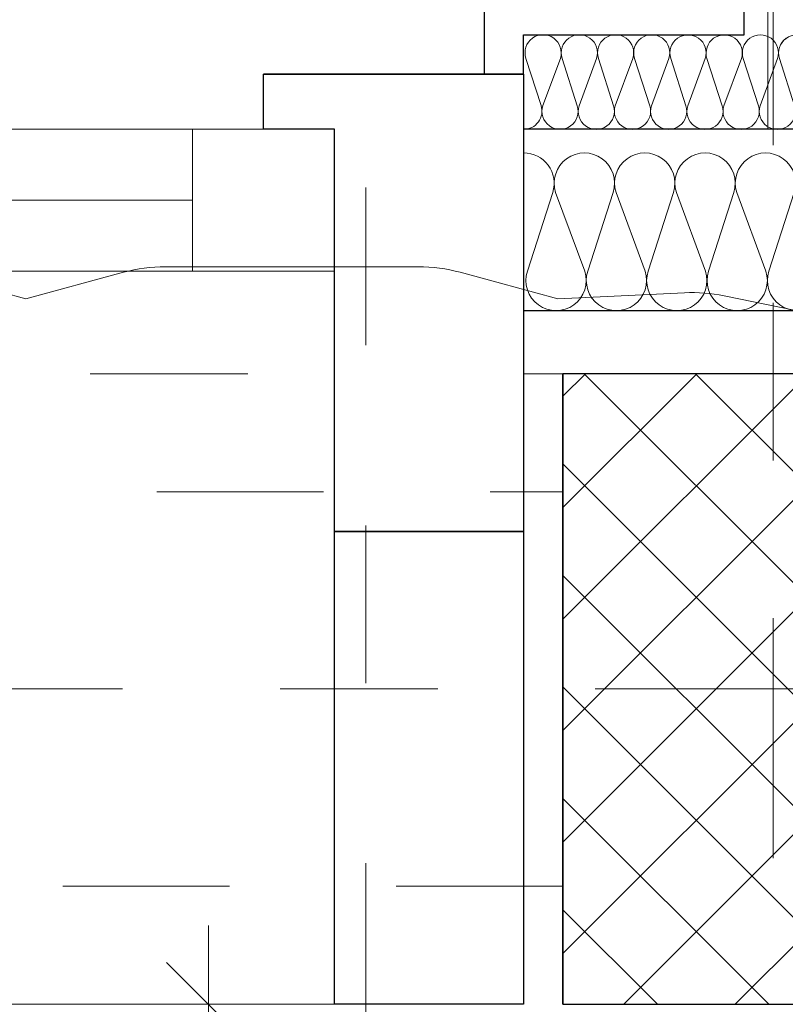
# Model space of a CAD drawing. Header units: metres. Extents: x -180 to 4, y -49 to 6.
# Tile 219 of 256: x -160.766 to -160.28, y -0.647 to -0.023. Entities that reach past the tile are written whole.
import ezdxf

# ---------------------------------------------------------------- set-up
doc = ezdxf.new("R2010")
doc.units = ezdxf.units.M
doc.header["$LTSCALE"] = 0.05
doc.header["$PDMODE"] = 1
doc.header["$PDSIZE"] = -2
for name, pattern in [('ISO-10 Strichpunktlinie', [4.699, 3.048, -0.762, 0.127, -0.762]), ('KRA_ARC_3_GR_00_000_V_4-Grundriss EG$0$ISO-03 Gestrichelt mit A', [3.81, 1.524, -2.286]), ('Linienart-20', [2.116531, 1.058062, -1.058469]), ('Linienart-34', [4.233, 2.116, -2.117]), ('Linienart-53', [5.291531, 3.175, -1.058062, 0.352704, -0.705764])]:
    doc.linetypes.add(name, pattern=pattern)
doc.layers.get('0').update_dxf_attribs({"lineweight": 25})
for name, color, linetype, lineweight in [('30 -33 Aussenwände -1 tragend', 7, 'Continuous', 9), ('70 -71 Achsen- 1 Gebäudeachsen', 7, 'Linienart-53', 18), ('70 -73 Bauteildarst.- 2 verdeckt 0.15', 7, 'Linienart-34', 15), ('70 -75 Raumstempel-2 Verweislinie', 7, 'KRA_ARC_3_GR_00_000_V_4-Grundriss EG$0$ISO-03 Gestrichelt mit A', 9), ('Keine', 7, 'Continuous', 9)]:
    doc.layers.add(name, color=color, linetype=linetype, lineweight=lineweight)
for name, color, linetype, lineweight, true_color in [('30 -33 Aussenwände- 3 Aussenstützen', 7, 'Continuous', 50, 0x0000dd), ('30 -33 Aussenwände- 7 Fassade_ Elemente', 7, 'Continuous', 9, 0x00aacc), ('30 -35 Decken- 1 Konstruktion-Träger- Stahlbeton', 7, 'Continuous', 13, 0x33aa00), ('70 -72 Beschriftung- 7 Detailverweise Linie', 7, 'Continuous', 9, 0x00dd00), ('70 -76 Bemaßung- 2 Allgemein', 7, 'Continuous', 5, 0x6666cc), ('70 -77 Revision- 2 Wolken', 7, 'Continuous', 18, 0x944cff), ('CW-Unsichtbar', 7, 'Continuous', 9, 0x599559)]:
    doc.layers.add(name, color=color, linetype=linetype, lineweight=lineweight, true_color=true_color)
doc.styles.add('Arial', font='arial.ttf')
doc.dimstyles.new('k+k 1_50', dxfattribs={"dimtxt": 0.100689, "dimasz": 0.05302, "dimexe": 0.05, "dimexo": 0.15, "dimgap": 0.01, "dimtad": 1, "dimdec": 3, "dimtxsty": 'Arial', "dimblk": 'VW_SLASH', "dimblk1": 'VW_SLASH', "dimblk2": 'VW_SLASH', "dimcen": 0, "dimdle": 0.05, "dimadec": 3, "dimazin": 0, "dimtfac": 0.75, "dimtdec": 3, "dimtix": 1, "dimtmove": 0, "dimatfit": 0, "dimldrblk": 'VW_SLASH-1', "dimfxl": 0.125, "dimfxlon": 1, "dimfrac": 2, "dimtolj": 1, "dimarcsym": 0})
doc.dimstyles.new('k+k_klein', dxfattribs={"dimtxt": 0.100689, "dimasz": 0.05302, "dimexe": 0.05, "dimexo": 0.15, "dimgap": 0.005, "dimtad": 1, "dimdec": 3, "dimtxsty": 'Arial', "dimblk": 'VW_SLASH-2', "dimblk1": 'VW_SLASH-2', "dimblk2": 'VW_SLASH-2', "dimcen": 0, "dimdle": 0.025, "dimadec": 3, "dimazin": 0, "dimtfac": 0.75, "dimtdec": 3, "dimtix": 1, "dimtmove": 0, "dimatfit": 0, "dimldrblk": 'VW_FILLEDARROW', "dimfxl": 0.1, "dimfxlon": 1, "dimfrac": 2, "dimtolj": 1, "dimarcsym": 0})

# ---------------------------------------------------------------- blocks, each defined once
blk = doc.blocks.new('Gruppe-3183')
at = {"color": 255, "linetype": 'Continuous', "lineweight": 9, "transparency": 33554687}
blk.add_wipeout([(-0.55, 0.035), (-0.55, -0.225), (0.55, -0.225), (0.55, 0.035)], dxfattribs=at).dxf.layer = '30 -33 Aussenwände- 7 Fassade_ Elemente'
at = {"layer": '30 -33 Aussenwände- 7 Fassade_ Elemente', "color": 7, "linetype": 'Continuous', "lineweight": 9, "transparency": 33554687, "flags": 128}
blk.add_lwpolyline([(-0.55, 0.035), (-0.55, -0.225), (0.55, -0.225), (0.55, 0.035)], dxfattribs=at)
blk = doc.blocks.new('Gruppe-3184')
at = {"color": 255, "linetype": 'Continuous', "lineweight": 9, "transparency": 33554687}
blk.add_wipeout([(-0.55, 0.125), (-0.55, 0.225), (0.55, 0.225), (0.55, 0.125)], dxfattribs=at).dxf.layer = '30 -33 Aussenwände- 7 Fassade_ Elemente'
at = {"layer": '30 -33 Aussenwände- 7 Fassade_ Elemente', "color": 7, "linetype": 'Continuous', "lineweight": 9, "transparency": 33554687, "flags": 128}
blk.add_lwpolyline([(-0.55, 0.125), (-0.55, 0.225), (0.55, 0.225), (0.55, 0.125)], dxfattribs=at)
blk = doc.blocks.new('Gruppe-3185')
at = {"color": 255, "linetype": 'Continuous', "lineweight": 5, "transparency": 33554687}
blk.add_wipeout([(-0.47, 0.1075), (-0.47, 0.125), (0.47, 0.125), (0.47, 0.1075)], dxfattribs=at).dxf.layer = '30 -33 Aussenwände- 7 Fassade_ Elemente'
blk = doc.blocks.new('Gruppe-3186')
at = {"layer": '30 -33 Aussenwände- 7 Fassade_ Elemente', "color": 7, "linetype": 'Continuous', "lineweight": 9, "transparency": 33554687}
blk.add_line((-0.47, 0.125), (0.47, 0.125), dxfattribs=at)
at = {"color": 255, "linetype": 'Continuous', "lineweight": 9, "transparency": 33554687}
blk.add_wipeout([(-0.47, 0.125), (0.47, 0.125), (0.47, 0.035), (-0.47, 0.035)], dxfattribs=at).dxf.layer = '30 -33 Aussenwände- 7 Fassade_ Elemente'
at = {"layer": '30 -33 Aussenwände- 7 Fassade_ Elemente', "color": 7, "linetype": 'Continuous', "lineweight": 9, "transparency": 33554687}
blk.add_line((0.47, 0.08), (-0.47, 0.08), dxfattribs=at)
at = {"layer": '30 -33 Aussenwände- 7 Fassade_ Elemente', "color": 7, "linetype": 'Continuous', "lineweight": 9, "transparency": 33554687, "flags": 128}
blk.add_lwpolyline([(-0.47, 0.125), (0.47, 0.125), (0.47, 0.035), (-0.47, 0.035)], close=True, dxfattribs=at)
blk = doc.blocks.new('Gruppe-3187')
at = {"color": 255, "linetype": 'Continuous', "lineweight": 9, "transparency": 33554687}
blk.add_wipeout([(0.55, 0.125), (0.47, 0.125), (0.47, 0.035), (0.55, 0.035)], dxfattribs=at).dxf.layer = '30 -33 Aussenwände- 7 Fassade_ Elemente'
at = {"layer": '30 -33 Aussenwände- 7 Fassade_ Elemente', "color": 7, "linetype": 'Continuous', "lineweight": 9, "transparency": 33554687}
for p, q in [((0.47, 0.035), (0.47, 0.125)), ((0.55, 0.035), (0.55, 0.125))]:
    blk.add_line(p, q, dxfattribs=at)
at = {"layer": '30 -33 Aussenwände- 7 Fassade_ Elemente', "color": 7, "linetype": 'Continuous', "lineweight": 9, "transparency": 33554687, "flags": 128}
blk.add_lwpolyline([(0.55, 0.125), (0.47, 0.125), (0.47, 0.035), (0.55, 0.035)], close=True, dxfattribs=at)
blk = doc.blocks.new('Gruppe-3188')
at = {"layer": '30 -33 Aussenwände- 7 Fassade_ Elemente', "color": 7, "transparency": 33554687}
for name in ['Gruppe-3184', 'Gruppe-3183']:
    blk.add_blockref(name, (0, 0), dxfattribs=at)
blk.add_blockref('Gruppe-3185', (0, 0), dxfattribs=at)
blk.add_blockref('Gruppe-3186', (0, 0), dxfattribs=at)
blk.add_blockref('Gruppe-3187', (0, 0), dxfattribs=at)
blk = doc.blocks.new('Fenster (2D)-124')
at = {"layer": 'CW-Unsichtbar', "linetype": 'Continuous', "lineweight": 5, "transparency": 33554687}
blk.add_point((0.55, 0), dxfattribs=at)
at = {"layer": '30 -33 Aussenwände- 7 Fassade_ Elemente', "color": 0, "flags": 1}
for tag in ['instanceID', 'IFC_UUID']:
    blk.add_attdef(tag, (-161.67767, -0.44204), '', height=0.00018, dxfattribs=at)
at = {"layer": '30 -33 Aussenwände- 7 Fassade_ Elemente', "color": 7, "transparency": 33554687}
blk.add_blockref('Gruppe-3188', (0, 0), dxfattribs=at)
blk = doc.blocks.new('Gruppe-3226')
at = {"layer": '30 -33 Aussenwände- 7 Fassade_ Elemente', "lineweight": 9, "transparency": 33554687, "flags": 128}
for points in [[(0.11275, -4.0385, 0.324435), (0.13731, -4.03047, 0.324435), (0.13731, -4.00463, 0.324435), (0.11275, -3.9966), (0.05525, -4.01508, -0.324488), (0.03068, -4.00706, -0.324488), (0.03068, -3.98122, -0.324488), (0.05525, -3.97319), (0.11275, -3.99445, 0.324435), (0.13731, -3.98642, 0.324435), (0.13731, -3.96058, 0.324435), (0.11275, -3.95256), (0.05525, -3.97103, -0.324488), (0.03068, -3.96301, -0.324488), (0.03068, -3.93717, -0.324488), (0.05525, -3.92914), (0.11275, -3.9504, 0.324435), (0.13731, -3.94237, 0.324435), (0.13731, -3.91653, 0.324435), (0.11275, -3.90851), (0.05525, -3.92699, -0.59966), (0.02734, -3.9)], [(0.13596, -3.9, -0.297643), (0.11275, -3.90635), (0.09557, -3.9)], [(0.11275, -4.12659, 1.372583), (0.11275, -4.0847), (0.05525, -4.10318, -1.372995), (0.05525, -4.06129), (0.11275, -4.08254, 1.372583), (0.11275, -4.04065), (0.05525, -4.05913, -1.372995), (0.05525, -4.01724), (0.11275, -4.0385, 1.372583), (0.11275, -3.9966), (0.05525, -4.01508, -1.372995), (0.05525, -3.97319), (0.11275, -3.99445, 1.372583), (0.11275, -3.95256), (0.05525, -3.97103, -1.372995), (0.05525, -3.92914)], [(0.1415, -4.15, 0.513088), (0.11275, -4.12875), (0.05525, -4.14723, -1.372995), (0.05525, -4.10534), (0.11275, -4.12659, 1.372583), (0.11275, -4.0847), (0.05525, -4.10318, -1.372995), (0.05525, -4.06129), (0.11275, -4.08254, 1.372583), (0.11275, -4.04065)]]:
    blk.add_lwpolyline(points, format="xyb", dxfattribs=at)
blk = doc.blocks.new('Gruppe-3227')
at = {"layer": '30 -33 Aussenwände- 7 Fassade_ Elemente', "transparency": 33554687}
blk.add_blockref('Gruppe-3226', (0, 0), dxfattribs=at)
blk = doc.blocks.new('Dämmung-212')
at = {"layer": '30 -33 Aussenwände- 7 Fassade_ Elemente', "color": 7, "transparency": 33554687}
blk.add_blockref('Gruppe-3227', (0, 0), dxfattribs=at)
at = {"layer": '30 -33 Aussenwände- 7 Fassade_ Elemente', "color": 0, "flags": 1}
for tag in ['instanceID', 'prm0_value', 'prm1_value', 'prm2_value', 'prm3_value', 'prm4_value', 'prm5_value', 'prm6_value', 'IFC_UUID', 'prm0_name', 'prm0_type', 'prm1_name', 'prm1_type', 'prm2_name', 'prm2_type', 'prm3_name', 'prm3_type', 'prm4_name', 'prm4_type', 'prm5_name', 'prm5_type', 'prm6_name', 'prm6_type']:
    blk.add_attdef(tag, (-160.446, -0.22722), '', height=0.00018, dxfattribs=at)
blk = doc.blocks.new('Gruppe-3286')
at = {"color": 255}
blk.add_wipeout([(-161.67767, -0.09204), (-160.566, -0.09204), (-160.566, -0.18204), (-161.67767, -0.18204)], dxfattribs=at).dxf.layer = '30 -33 Aussenwände- 7 Fassade_ Elemente'
at = {"layer": '30 -33 Aussenwände- 7 Fassade_ Elemente', "flags": 128}
blk.add_lwpolyline([(-161.67767, -0.09204), (-160.566, -0.09204), (-160.566, -0.18204), (-161.67767, -0.18204)], close=True, dxfattribs=at)
at = {"color": 255, "lineweight": 18}
blk.add_wipeout([(-160.65767, -0.09204), (-160.566, -0.09204), (-160.566, -0.18204), (-160.65767, -0.18204)], dxfattribs=at).dxf.layer = '30 -33 Aussenwände- 7 Fassade_ Elemente'
at = {"layer": '30 -33 Aussenwände- 7 Fassade_ Elemente', "lineweight": 18}
blk.add_line((-161.59767, -0.13704), (-160.65767, -0.13704), dxfattribs=at)
at = {"layer": '30 -33 Aussenwände- 7 Fassade_ Elemente', "lineweight": 18, "flags": 128}
blk.add_lwpolyline([(-160.65767, -0.09204), (-160.566, -0.09204), (-160.566, -0.18204), (-160.65767, -0.18204)], close=True, dxfattribs=at)
blk = doc.blocks.new('Gruppe-3289')
at = {"layer": '30 -33 Aussenwände- 7 Fassade_ Elemente', "lineweight": 9, "transparency": 33554687, "flags": 128}
for points in [[(0.1015, -4.05304, 0.324435), (0.12286, -4.04606, 0.324435), (0.12286, -4.02359, 0.324435), (0.1015, -4.01661), (0.0515, -4.03268, -0.324488), (0.03014, -4.0257, -0.324488), (0.03014, -4.00323, -0.324488), (0.0515, -3.99625), (0.1015, -4.01474, 0.324435), (0.12286, -4.00776, 0.324435), (0.12286, -3.98529, 0.324435), (0.1015, -3.97831), (0.0515, -3.99438, -0.324488), (0.03014, -3.9874, -0.324488), (0.03014, -3.96493, -0.324488), (0.0515, -3.95795), (0.1015, -3.97643, 0.324435), (0.12286, -3.96945, 0.324435), (0.12286, -3.94699, 0.324435), (0.1015, -3.94001), (0.0515, -3.95608, -0.767984), (0.03146, -3.925)], [(0.12581, -3.925, -0.426772), (0.1015, -3.93813), (0.06598, -3.925)], [(0.1015, -4.12964, 1.372583), (0.1015, -4.09322), (0.0515, -4.10929, -1.372995), (0.0515, -4.07286), (0.1015, -4.09134, 1.372583), (0.1015, -4.05491), (0.0515, -4.07098, -1.372995), (0.0515, -4.03456), (0.1015, -4.05304, 1.372583), (0.1015, -4.01661), (0.0515, -4.03268, -1.372995), (0.0515, -3.99625), (0.1015, -4.01474, 1.372583), (0.1015, -3.97831), (0.0515, -3.99438, -1.372995), (0.0515, -3.95795)], [(0.1265, -4.15, 0.513088), (0.1015, -4.13152), (0.0515, -4.14759, -1.372995), (0.0515, -4.11116), (0.1015, -4.12964, 1.372583), (0.1015, -4.09322), (0.0515, -4.10929, -1.372995), (0.0515, -4.07286), (0.1015, -4.09134, 1.372583), (0.1015, -4.05491)]]:
    blk.add_lwpolyline(points, format="xyb", dxfattribs=at)
blk = doc.blocks.new('Gruppe-3290')
at = {"layer": '30 -33 Aussenwände- 7 Fassade_ Elemente', "transparency": 33554687}
blk.add_blockref('Gruppe-3289', (0, 0), dxfattribs=at)
blk = doc.blocks.new('Dämmung-214')
at = {"layer": '30 -33 Aussenwände- 7 Fassade_ Elemente', "color": 7, "transparency": 33554687}
blk.add_blockref('Gruppe-3290', (0, 0), dxfattribs=at)
at = {"layer": '30 -33 Aussenwände- 7 Fassade_ Elemente', "color": 0, "flags": 1}
for tag in ['instanceID', 'prm0_value', 'prm1_value', 'prm2_value', 'prm3_value', 'prm4_value', 'prm5_value', 'prm6_value', 'IFC_UUID', 'prm0_name', 'prm0_type', 'prm1_name', 'prm1_type', 'prm2_name', 'prm2_type', 'prm3_name', 'prm3_type', 'prm4_name', 'prm4_type', 'prm5_name', 'prm5_type', 'prm6_name', 'prm6_type']:
    blk.add_attdef(tag, (-160.446, -0.25024), '', height=0.00018, dxfattribs=at)
blk = doc.blocks.new('Gruppe-3292')
at = {"layer": '30 -33 Aussenwände- 7 Fassade_ Elemente', "lineweight": 9, "transparency": 33554687, "flags": 128}
for points in [[(0.07161, -3.99989, 0.324435), (0.08443, -3.99572, 0.324435), (0.08444, -3.98223, 0.324435), (0.07163, -3.97804), (0.04162, -3.98766, -0.324488), (0.02881, -3.98346, -0.324488), (0.02882, -3.96998, -0.324488), (0.04164, -3.9658), (0.07163, -3.97691, 0.324435), (0.08445, -3.97273, 0.324435), (0.08446, -3.95925, 0.324435), (0.07165, -3.95506), (0.04164, -3.96467, -0.324488), (0.02883, -3.96048, -0.324488), (0.02884, -3.94699, -0.324488), (0.04166, -3.94282), (0.07165, -3.95393, 0.324435), (0.08447, -3.94975, 0.324435), (0.08448, -3.93627, 0.324435), (0.07167, -3.93207), (0.04166, -3.94169, -0.688254), (0.02823, -3.92496)], [(0.08554, -3.92501, -0.374705), (0.07167, -3.93095), (0.05557, -3.92498)], [(0.07151, -4.13778, 1.372583), (0.07153, -4.11593), (0.04152, -4.12554, -1.372995), (0.04154, -4.10369), (0.07153, -4.1148, 1.372583), (0.07154, -4.09294), (0.04154, -4.10256, -1.372995), (0.04155, -4.08071), (0.07154, -4.09182, 1.372583), (0.07156, -4.06996), (0.04155, -4.07958, -1.372995), (0.04157, -4.05773), (0.07156, -4.06884, 1.372583), (0.07158, -4.04698), (0.04157, -4.0566, -1.372995), (0.04159, -4.03474), (0.07158, -4.04586, 1.372583), (0.0716, -4.024), (0.04159, -4.03362, -1.372995), (0.04161, -4.01176), (0.0716, -4.02287, 1.372583), (0.07161, -4.00102), (0.04161, -4.01064, -1.372995), (0.04162, -3.98878), (0.07161, -3.99989, 1.372583), (0.07163, -3.97804), (0.04162, -3.98766, -1.372995), (0.04164, -3.9658), (0.07163, -3.97691, 1.372583), (0.07165, -3.95506), (0.04164, -3.96467, -1.372995), (0.04166, -3.94282)], [(0.0865, -4.15001, 0.513088), (0.07151, -4.13891), (0.0415, -4.14853, -1.372995), (0.04152, -4.12667), (0.07151, -4.13778, 1.372583), (0.07153, -4.11593), (0.04152, -4.12554, -1.372995), (0.04154, -4.10369), (0.07153, -4.1148, 1.372583), (0.07154, -4.09294)]]:
    blk.add_lwpolyline(points, format="xyb", dxfattribs=at)
blk = doc.blocks.new('Gruppe-3293')
at = {"layer": '30 -33 Aussenwände- 7 Fassade_ Elemente', "transparency": 33554687}
blk.add_blockref('Gruppe-3292', (0, 0), dxfattribs=at)
blk = doc.blocks.new('Dämmung-215')
at = {"layer": '30 -33 Aussenwände- 7 Fassade_ Elemente', "color": 7, "transparency": 33554687}
blk.add_blockref('Gruppe-3293', (0, 0), dxfattribs=at)
at = {"layer": '30 -33 Aussenwände- 7 Fassade_ Elemente', "color": 0, "flags": 1}
for tag in ['prm0_value', 'prm1_value', 'prm2_value', 'prm3_value', 'prm4_value', 'prm5_value', 'prm6_value', 'instanceID', 'prm0_name', 'prm0_type', 'prm2_name', 'prm2_type', 'prm3_name', 'prm3_type', 'prm6_name', 'prm6_type', 'prm1_name', 'prm1_type', 'prm4_name', 'prm4_type', 'prm5_name', 'prm5_type', 'IFC_UUID']:
    blk.add_attdef(tag, (-160.44601, -0.09489), '', height=0.00018, dxfattribs=at)
blk = doc.blocks.new('Gruppe-3300')
at = {"layer": '30 -33 Aussenwände- 7 Fassade_ Elemente'}
blk.add_blockref('Fenster (2D)-124', (-161.12767, -0.21704), dxfattribs=at)
at = {"layer": '30 -33 Aussenwände- 7 Fassade_ Elemente', "rotation": 270}
blk.add_blockref('Dämmung-212', (-156.296, -0.08054), dxfattribs=at)
at = {"color": 255}
blk.add_wipeout([(-167.821, 0.14996), (-160.221, 0.14996), (-160.221, -0.64704), (-167.821, -0.64704)], dxfattribs=at).dxf.layer = '30 -33 Aussenwände- 7 Fassade_ Elemente'
blk.add_wipeout([(-167.596, -0.09204), (-167.596, -0.64704), (-160.446, -0.64704), (-160.446, -0.09204), (-160.291, -0.09204), (-160.291, 0.14996), (-167.751, 0.14996), (-167.751, -0.09204)], dxfattribs=at).dxf.layer = '30 -33 Aussenwände- 7 Fassade_ Elemente'
at = {"layer": '30 -33 Aussenwände- 7 Fassade_ Elemente', "flags": 128}
blk.add_lwpolyline([(-167.596, -0.09204), (-167.596, -0.64704), (-160.446, -0.64704), (-160.446, -0.09204), (-160.291, -0.09204), (-160.291, 0.14996), (-167.751, 0.14996), (-167.751, -0.09204)], close=True, dxfattribs=at)
at = {"layer": '30 -33 Aussenwände- 7 Fassade_ Elemente', "color": 7}
blk.add_blockref('Gruppe-3286', (0, 0), dxfattribs=at)
at = {"color": 255, "lineweight": 25}
blk.add_wipeout([(-160.566, -0.34704), (-160.446, -0.34704), (-160.446, -0.64704), (-160.566, -0.64704)], dxfattribs=at).dxf.layer = '30 -33 Aussenwände- 7 Fassade_ Elemente'
at = {"layer": '30 -33 Aussenwände- 7 Fassade_ Elemente', "lineweight": 25, "flags": 128}
blk.add_lwpolyline([(-160.566, -0.34704), (-160.446, -0.34704), (-160.446, -0.64704), (-160.566, -0.64704)], close=True, dxfattribs=at)
at = {"color": 255, "lineweight": 25}
blk.add_wipeout([(-160.611, -0.05704), (-160.611, -0.09204), (-160.566, -0.09204), (-160.566, -0.34704), (-160.446, -0.34704), (-160.446, -0.05704)], dxfattribs=at).dxf.layer = '30 -33 Aussenwände- 7 Fassade_ Elemente'
at = {"layer": '30 -33 Aussenwände- 7 Fassade_ Elemente', "lineweight": 25, "flags": 128}
blk.add_lwpolyline([(-160.611, -0.05704), (-160.611, -0.09204), (-160.566, -0.09204), (-160.566, -0.34704), (-160.446, -0.34704), (-160.446, -0.05704)], close=True, dxfattribs=at)
at = {"color": 255, "lineweight": 25}
blk.add_wipeout([(-160.221, -0.09204), (-160.446, -0.09204), (-160.446, -0.20705), (-160.221, -0.20705)], dxfattribs=at).dxf.layer = '30 -33 Aussenwände- 7 Fassade_ Elemente'
at = {"layer": '30 -33 Aussenwände- 7 Fassade_ Elemente', "lineweight": 25, "flags": 128}
blk.add_lwpolyline([(-160.221, -0.09204), (-160.446, -0.09204), (-160.446, -0.20705), (-160.221, -0.20705)], dxfattribs=at)
at = {"layer": '30 -33 Aussenwände- 7 Fassade_ Elemente', "xscale": -1, "rotation": 270}
blk.add_blockref('Dämmung-214', (-156.296, -0.23354), dxfattribs=at)
at = {"color": 255, "lineweight": 25}
blk.add_wipeout([(-160.446, -0.09204), (-160.446, -0.03204), (-160.306, -0.03204), (-160.306, 0.09996), (-160.471, 0.09996), (-160.471, -0.09204)], dxfattribs=at).dxf.layer = '30 -33 Aussenwände- 7 Fassade_ Elemente'
at = {"layer": '30 -33 Aussenwände- 7 Fassade_ Elemente', "lineweight": 25, "flags": 128}
blk.add_lwpolyline([(-160.446, -0.09204), (-160.446, -0.03204), (-160.306, -0.03204), (-160.306, 0.09996), (-160.471, 0.09996), (-160.471, -0.09204)], close=True, dxfattribs=at)
at = {"layer": '30 -33 Aussenwände- 7 Fassade_ Elemente', "rotation": 270}
blk.add_blockref('Dämmung-215', (-156.296, -0.00553), dxfattribs=at)
at = {"color": 255, "lineweight": 25}
blk.add_wipeout([(-160.611, -0.05704), (-160.611, -0.09204), (-160.566, -0.09204), (-160.566, -0.34704), (-160.446, -0.34704), (-160.446, -0.05704)], dxfattribs=at).dxf.layer = '30 -33 Aussenwände- 7 Fassade_ Elemente'
at = {"layer": '30 -33 Aussenwände- 7 Fassade_ Elemente', "lineweight": 25, "flags": 128}
blk.add_lwpolyline([(-160.611, -0.05704), (-160.611, -0.09204), (-160.566, -0.09204), (-160.566, -0.34704), (-160.446, -0.34704), (-160.446, -0.05704)], close=True, dxfattribs=at)
blk = doc.blocks.new('Gruppe-9721')
at = {"layer": '30 -35 Decken- 1 Konstruktion-Träger- Stahlbeton', "color": 7, "linetype": 'Linienart-20', "lineweight": 13, "transparency": 33554687}
blk.add_line((-160.421, -0.24704), (-175.221, -0.24704), dxfattribs=at)
at = {"layer": '30 -35 Decken- 1 Konstruktion-Träger- Stahlbeton', "color": 7, "linetype": 'Continuous', "lineweight": 35, "transparency": 33554687, "flags": 128}
blk.add_lwpolyline([(-160.421, -0.64704), (-160.421, -0.24704)], dxfattribs=at)
at = {"layer": '30 -35 Decken- 1 Konstruktion-Träger- Stahlbeton', "color": 0, "flags": 1}
for tag in ['instanceID', 'IFC_UUID']:
    blk.add_attdef(tag, (-175.221, -0.64704), '', height=0.00018, dxfattribs=at)
blk = doc.blocks.new('Gruppe-11132')
at = {"layer": '30 -33 Aussenwände- 3 Aussenstützen', "linetype": 'Continuous', "lineweight": 9, "transparency": 33554687}
for p, q in [((-160.221, -0.39704), (-160.221, -0.49704)), ((-160.271, -0.44704), (-160.171, -0.44704))]:
    blk.add_line(p, q, dxfattribs=at)
blk = doc.blocks.new('Gruppe-11133')
at = {"color": 255, "lineweight": 25, "transparency": 33554687}
blk.add_wipeout([(-160.021, -0.24704), (-160.421, -0.24704), (-160.421, -0.64704), (-160.021, -0.64704)], dxfattribs=at).dxf.layer = '30 -33 Aussenwände- 3 Aussenstützen'
at = {"layer": '30 -33 Aussenwände- 3 Aussenstützen', "linetype": 'Continuous', "lineweight": 9, "transparency": 33554687}
h = blk.add_hatch(dxfattribs=at)
h.set_pattern_fill('Beton 1mm SRF', style=0, pattern_type=2)
h.set_pattern_definition([(45, (0, 0), (0.03535534, -0.03535534), []), (-45, (0, 0), (0.03535534, 0.03535534), [])])
h.paths.add_polyline_path([(-160.021, -0.24704), (-160.421, -0.24704), (-160.421, -0.64704), (-160.021, -0.64704)])
at = {"layer": '30 -33 Aussenwände- 3 Aussenstützen', "lineweight": 25, "transparency": 33554687, "flags": 128}
blk.add_lwpolyline([(-160.021, -0.24704), (-160.421, -0.24704), (-160.421, -0.64704), (-160.021, -0.64704)], close=True, dxfattribs=at)
at = {"layer": '30 -33 Aussenwände- 3 Aussenstützen', "transparency": 33554687}
blk.add_blockref('Gruppe-11132', (0, 0), dxfattribs=at)
blk = doc.blocks.new('Gruppe-11134')
at = {"layer": '30 -33 Aussenwände- 3 Aussenstützen', "color": 7}
blk.add_blockref('Gruppe-11133', (0, 0), dxfattribs=at)
at = {"layer": '30 -33 Aussenwände- 3 Aussenstützen', "color": 0, "flags": 1}
for tag in ['instanceID', 'IFC_UUID']:
    blk.add_attdef(tag, (-160.421, -0.64704), '', height=0.00018, dxfattribs=at)
blk = doc.blocks.new('Gruppe-11569')
at = {"color": 255}
blk.add_wipeout([(-161.67767, -0.09204), (-160.566, -0.09204), (-160.566, -0.18204), (-161.67767, -0.18204)], dxfattribs=at).dxf.layer = '30 -33 Aussenwände- 7 Fassade_ Elemente'
at = {"layer": '30 -33 Aussenwände- 7 Fassade_ Elemente', "flags": 128}
blk.add_lwpolyline([(-161.67767, -0.09204), (-160.566, -0.09204), (-160.566, -0.18204), (-161.67767, -0.18204)], close=True, dxfattribs=at)
at = {"color": 255, "lineweight": 18}
blk.add_wipeout([(-160.656, -0.09204), (-160.566, -0.09204), (-160.566, -0.18204), (-160.656, -0.18204)], dxfattribs=at).dxf.layer = '30 -33 Aussenwände- 7 Fassade_ Elemente'
at = {"layer": '30 -33 Aussenwände- 7 Fassade_ Elemente', "lineweight": 18}
blk.add_line((-161.59767, -0.13704), (-160.656, -0.13704), dxfattribs=at)
at = {"layer": '30 -33 Aussenwände- 7 Fassade_ Elemente', "lineweight": 18, "flags": 128}
blk.add_lwpolyline([(-160.656, -0.09204), (-160.566, -0.09204), (-160.566, -0.18204), (-160.656, -0.18204)], close=True, dxfattribs=at)
blk = doc.blocks.new('Gruppe-11570')
at = {"layer": '30 -33 Aussenwände- 7 Fassade_ Elemente', "color": 7}
blk.add_blockref('Gruppe-11569', (0, 0), dxfattribs=at)
at = {"color": 255, "lineweight": 25}
blk.add_wipeout([(-160.611, -0.09204), (-160.611, -0.05704), (-160.446, -0.05704), (-160.446, -0.34704), (-160.566, -0.34704), (-160.566, -0.09204)], dxfattribs=at).dxf.layer = '30 -33 Aussenwände- 7 Fassade_ Elemente'
at = {"layer": '30 -33 Aussenwände- 7 Fassade_ Elemente', "lineweight": 25, "flags": 128}
blk.add_lwpolyline([(-160.611, -0.09204), (-160.611, -0.05704), (-160.446, -0.05704), (-160.446, -0.34704), (-160.566, -0.34704), (-160.566, -0.09204)], close=True, dxfattribs=at)
blk = doc.blocks.new('Änderungswolke')
at = {"layer": '70 -77 Revision- 2 Wolken', "transparency": 33554687, "flags": 128}
blk.add_lwpolyline([(-0.25054, 3.19967), (-0.23375, 3.26166), (-0.25054, 3.32364, -0.066219), (-0.25407, 3.3502), (-0.25407, 3.51074, -0.066219), (-0.25054, 3.5373), (-0.23375, 3.59928), (-0.23754, 3.67962, -0.062106), (-0.2356, 3.70469), (-0.20989, 3.83087, -0.122483)], format="xyb", dxfattribs=at)
blk = doc.blocks.new('Gruppe-12714')
at = {"layer": '70 -73 Bauteildarst.- 2 verdeckt 0.15', "flags": 128}
blk.add_lwpolyline([(-160.421, -0.57204), (-167.621, -0.57204), (-167.621, -0.32204), (-160.421, -0.32204)], close=True, dxfattribs=at)
at = {"layer": '70 -77 Revision- 2 Wolken', "rotation": 270}
blk.add_blockref('Änderungswolke', (-164.0235, -0.43329), dxfattribs=at)
blk = doc.blocks.new('_01-OG1_Tragwerk (2D)')
at = {"layer": '30 -33 Aussenwände- 7 Fassade_ Elemente', "color": 7}
blk.add_blockref('Gruppe-3300', (0, 0), dxfattribs=at)
at = {"layer": '30 -35 Decken- 1 Konstruktion-Träger- Stahlbeton'}
blk.add_blockref('Gruppe-9721', (0, 0), dxfattribs=at)
at = {"layer": '30 -33 Aussenwände- 3 Aussenstützen'}
blk.add_blockref('Gruppe-11134', (0, 0), dxfattribs=at)
at = {"layer": '30 -33 Aussenwände- 7 Fassade_ Elemente', "color": 7}
blk.add_blockref('Gruppe-11570', (0, 0), dxfattribs=at)
at = {"layer": '30 -33 Aussenwände -1 tragend', "color": 7}
blk.add_blockref('Gruppe-12714', (0, 0), dxfattribs=at)
blk = doc.blocks.new('_OG1_2D (2D)')
at = {"layer": '70 -72 Beschriftung- 7 Detailverweise Linie', "linetype": 'ISO-10 Strichpunktlinie', "flags": 128}
blk.add_lwpolyline([(-160.28762207, -0.72), (-167.79599996, -0.72), (-167.79599996, 0.3), (-160.28762207, 0.3)], close=True, dxfattribs=at)
at = {"layer": '70 -75 Raumstempel-2 Verweislinie'}
blk.add_line((-160.54599996, 4.79995802), (-160.54599996, -1.16604198), dxfattribs=at)
blk = doc.blocks.new('VW_SLASH-2')
at = {"color": 0, "linetype": 'ByBlock', "lineweight": -2, "transparency": 16777216}
blk.add_line((0.472, 0), (-1, 0), dxfattribs=at)
at = {"color": 0, "lineweight": 5, "transparency": 16777216, "flags": 128}
blk.add_lwpolyline([(0.5, 0.5), (-0.5, -0.5)], dxfattribs=at)
blk = doc.blocks.new('*D16429')
at = {"layer": '70 -76 Bemaßung- 2 Allgemein', "color": 0, "lineweight": -2}
for p, q in [((-162.84933, 1.79996), (-162.84933, 1.94996)), ((-160.506, 1.79996), (-160.506, 1.94996)), ((-160.55902, 1.89996), (-162.79631, 1.89996))]:
    blk.add_line(p, q, dxfattribs=at)
at = {"layer": 'Defpoints', "color": 0}
for p in [(-162.84933, 1.89996), (-162.84933, -0.34704), (-160.506, -0.34704)]:
    blk.add_point(p, dxfattribs=at)
at = {"layer": '70 -76 Bemaßung- 2 Allgemein', "color": 0, "lineweight": -2, "xscale": 0.05302001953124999, "yscale": 0.05302001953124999, "zscale": 0.05302001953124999, "rotation": 180}
blk.add_blockref('VW_SLASH-2', (-162.84933, 1.89996), dxfattribs=at)
at = {"layer": '70 -76 Bemaßung- 2 Allgemein', "color": 0, "lineweight": -2, "xscale": 0.05302001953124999, "yscale": 0.05302001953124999, "zscale": 0.05302001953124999}
blk.add_blockref('VW_SLASH-2', (-160.506, 1.89996), dxfattribs=at)
at = {"layer": '70 -76 Bemaßung- 2 Allgemein', "color": 0, "insert": (-161.67767, 1.98806), "char_height": 0.1006887, "attachment_point": 5, "style": 'Arial'}
blk.add_mtext('\\A1;2,34\\S3^ ;', dxfattribs=at)
blk = doc.blocks.new('VW_FILLEDARROW')
at = {"linetype": 'Continuous', "lineweight": 0, "transparency": 16777216}
blk.add_hatch(color=0, dxfattribs=at).paths.add_polyline_path([(-2.829, 0.758), (0, 0), (-2.829, -0.758)])
at = {"color": 0, "lineweight": 5, "transparency": 16777216, "flags": 128}
blk.add_lwpolyline([(-2.829, 0.758), (0, 0), (-2.829, -0.758)], close=True, dxfattribs=at)
blk = doc.blocks.new('*D16430')
at = {"layer": '70 -76 Bemaßung- 2 Allgemein', "color": 0, "lineweight": -2}
for p, q in [((-160.506, 1.79996), (-160.506, 1.94996)), ((-160.291, 1.79996), (-160.291, 1.94996)), ((-160.55902, 1.89996), (-160.61204, 1.89996)), ((-160.291, 1.89996), (-160.506, 1.89996)), ((-160.23798, 1.89996), (-160.18496, 1.89996))]:
    blk.add_line(p, q, dxfattribs=at)
at = {"layer": 'Defpoints', "color": 0}
for p in [(-160.506, 1.89996), (-160.291, 0.14996), (-160.506, -0.34704)]:
    blk.add_point(p, dxfattribs=at)
at = {"layer": '70 -76 Bemaßung- 2 Allgemein', "color": 0, "lineweight": -2, "xscale": 0.05302001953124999, "yscale": 0.05302001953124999, "zscale": 0.05302001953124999}
blk.add_blockref('VW_SLASH-2', (-160.506, 1.89996), dxfattribs=at)
at = {"layer": '70 -76 Bemaßung- 2 Allgemein', "color": 0, "lineweight": -2, "xscale": 0.05302001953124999, "yscale": 0.05302001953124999, "zscale": 0.05302001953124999, "rotation": 180}
blk.add_blockref('VW_SLASH-2', (-160.291, 1.89996), dxfattribs=at)
at = {"layer": '70 -76 Bemaßung- 2 Allgemein', "color": 0, "insert": (-160.62, 1.99092), "char_height": 0.1006887, "attachment_point": 5, "style": 'Arial'}
blk.add_mtext('\\A1;21\\S5^ ;', dxfattribs=at)
blk = doc.blocks.new('VW_SLASH')
at = {"color": 0, "linetype": 'ByBlock', "lineweight": -2, "transparency": 16777216}
blk.add_line((0.943, 0), (-1, 0), dxfattribs=at)
at = {"color": 0, "lineweight": 20, "transparency": 16777216, "flags": 128}
blk.add_lwpolyline([(0.5, 0.5), (-0.5, -0.5)], dxfattribs=at)
blk = doc.blocks.new('*D18324')
at = {"layer": '70 -76 Bemaßung- 2 Allgemein', "color": 0, "lineweight": -2}
for p, q in [((-160.646, -0.64704), (-160.696, -0.64704)), ((-160.646, -0.70006), (-160.646, -7.72902)), ((-160.521, -7.78204), (-160.696, -7.78204))]:
    blk.add_line(p, q, dxfattribs=at)
at = {"layer": 'Defpoints', "color": 0}
for p in [(-160.496, -0.64704), (-160.646, -7.78204), (-160.0198, -7.78204)]:
    blk.add_point(p, dxfattribs=at)
at = {"layer": '70 -76 Bemaßung- 2 Allgemein', "color": 0, "lineweight": -2, "xscale": 0.05302001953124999, "yscale": 0.05302001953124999, "zscale": 0.05302001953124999}
for p, rotation in [((-160.646, -0.64704), 90), ((-160.646, -7.78204), 270)]:
    blk.add_blockref('VW_SLASH', p, dxfattribs=dict(at, rotation=rotation))
at = {"layer": '70 -76 Bemaßung- 2 Allgemein', "color": 0, "insert": (-160.73319, -4.21454), "char_height": 0.1006887, "attachment_point": 5, "rotation": 90, "style": 'Arial'}
blk.add_mtext('\\A1;7,13\\S5^ ;', dxfattribs=at)
blk = doc.blocks.new('VW_SLASH-1')
at = {"color": 0, "linetype": 'ByBlock', "lineweight": -2, "transparency": 16777216}
blk.add_line((0.943, 0), (-1, 0), dxfattribs=at)
at = {"color": 0, "lineweight": 5, "transparency": 16777216, "flags": 128}
blk.add_lwpolyline([(0.5, 0.5), (-0.5, -0.5)], dxfattribs=at)
blk = doc.blocks.new('_Achsen (3D)')
at = {"layer": '70 -71 Achsen- 1 Gebäudeachsen', "transparency": 33554687}
blk.add_line((-179.668, -0.44704), (3.826, -0.44704), dxfattribs=at)
blk = doc.blocks.new('Gruppe-15262')
at = {"layer": '70 -76 Bemaßung- 2 Allgemein'}
dim = blk.add_linear_dim(base=(-160.506, 1.89996), p1=(-160.291, 0.14996), p2=(-160.506, -0.34704), text='21\\S5^ ;', dimstyle='k+k_klein', override={"dimtxt": 0.100689, "dimgap": 0.01, "dimpost": '<>', "dimtxsty": 'Arial', "dimtix": 0, "dimtmove": 2}, dxfattribs=at)
dim.commit()
dim.dimension.update_dxf_attribs({"geometry": '*D16430', "text_midpoint": (-160.62, 1.99092), "dimtype": 160})
dim = blk.add_linear_dim(base=(-162.84933, 1.89996), p1=(-160.506, -0.34704), p2=(-162.84933, -0.34704), text='2,34\\S3^ ;', dimstyle='k+k_klein', override={"dimtxt": 0.100689, "dimgap": 0.01, "dimpost": '<>', "dimtxsty": 'Arial', "dimtmove": 2}, dxfattribs=at)
dim.commit()
dim.dimension.update_dxf_attribs({"geometry": '*D16429', "text_midpoint": (-161.67767, 1.98806)})
blk = doc.blocks.new('Gruppe-15471')
at = {"layer": '70 -76 Bemaßung- 2 Allgemein'}
dim = blk.add_linear_dim(base=(-160.646, -7.78204), p1=(-160.496, -0.64704), p2=(-160.0198, -7.78204), angle=270, text='7,13\\S5^ ;', dimstyle='k+k 1_50', override={"dimtxt": 0.100689, "dimgap": 0.01, "dimpost": '<>', "dimtxsty": 'Arial', "dimtmove": 2}, dxfattribs=at)
dim.commit()
dim.dimension.update_dxf_attribs({"geometry": '*D18324', "text_midpoint": (-160.73319, -4.21454)})
blk = doc.blocks.new('_OG1_2D Bemaßung_ Beschriftung (2D)')
at = {"layer": '70 -76 Bemaßung- 2 Allgemein'}
for name in ['Gruppe-15262', 'Gruppe-15471']:
    blk.add_blockref(name, (0, 0), dxfattribs=at)

msp = doc.modelspace()

# ---------------------------------------------------------------- block references
at = {"layer": 'Keine', "color": 1}
msp.add_blockref('_01-OG1_Tragwerk (2D)', (0, 0), dxfattribs=at)

# ---------------------------------------------------------------- next in the draw order: block references
msp.add_blockref('_OG1_2D (2D)', (0, 0), dxfattribs=at)

# ---------------------------------------------------------------- next in the draw order: block references
msp.add_blockref('_OG1_2D Bemaßung_ Beschriftung (2D)', (0, 0), dxfattribs=at)

# ---------------------------------------------------------------- next in the draw order: block references
msp.add_blockref('_Achsen (3D)', (0, 0), dxfattribs=at)

doc.saveas('drawing.dxf')
